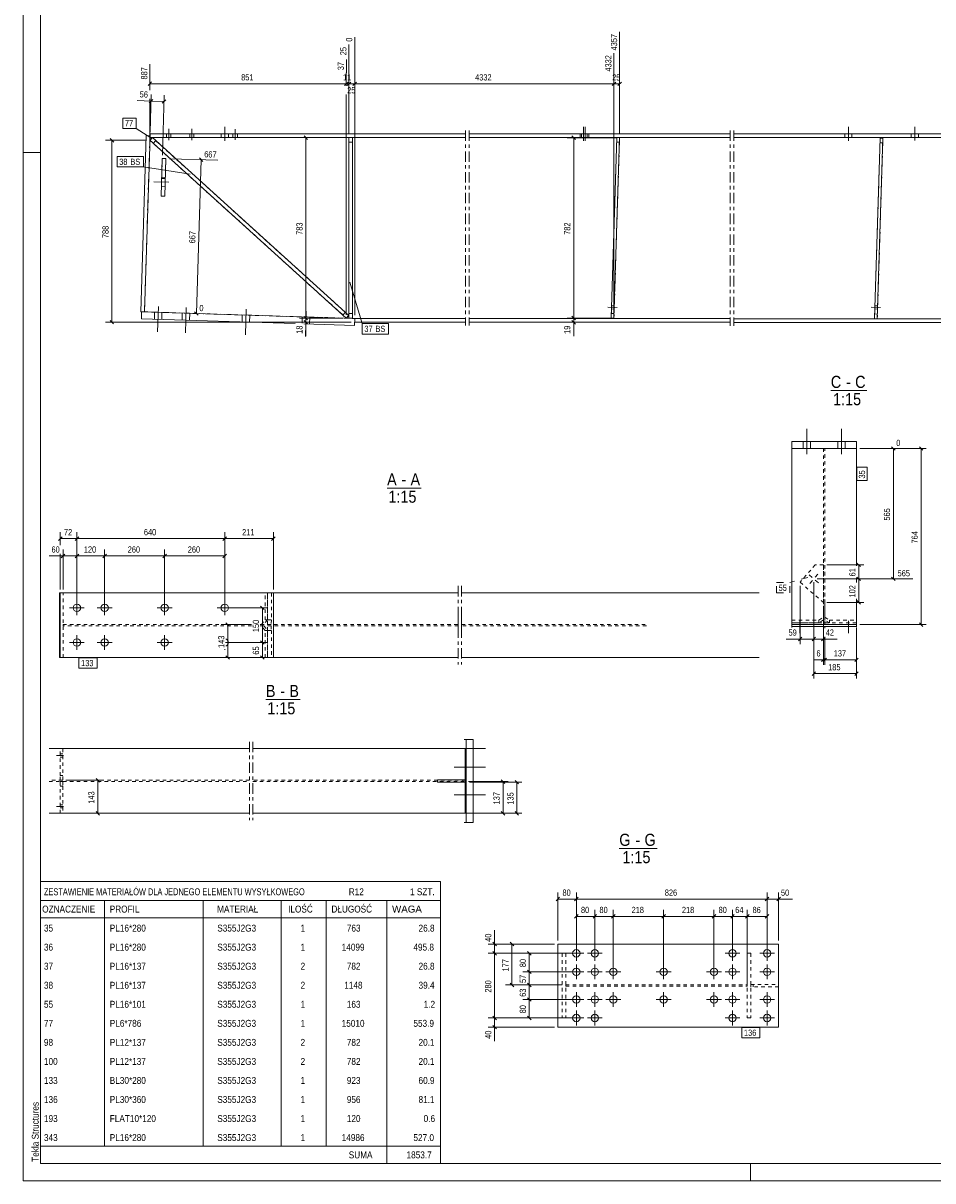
# Model space of a CAD drawing. Header units: millimetres. Extents: x 0 to 420, y 0 to 610.
# Tile 1 of 4: x 0 to 263, y 0 to 334. Entities that reach past the tile are written whole.
import ezdxf

# ---------------------------------------------------------------- set-up
doc = ezdxf.new("R2010")
doc.units = ezdxf.units.MM
for name, pattern in [('XKITLINE00', [0]), ('XKITLINE01', [4, 1, -1, 1, -1]), ('XKITLINE02', [4, 2, -2]), ('XKITLINE03', [6, 3, -1, 1, -1])]:
    doc.linetypes.add(name, pattern=pattern)
for name, color, linetype, lineweight in [('Arkusz rysunku', 3, 'Continuous', 0), ('Element', 2, 'Continuous', 0), ('Inny typ obiektu', 7, 'Continuous', 0), ('Wymiar', 4, 'Continuous', 0), ('Znak elementu', 2, 'Continuous', 0), ('Śruba', 3, 'Continuous', 0)]:
    doc.layers.add(name, color=color, linetype=linetype, lineweight=lineweight)
doc.styles.add('ARIAL', font='ARIAL.TTF')

msp = doc.modelspace()

# ---------------------------------------------------------------- linework, layer by layer
at = {"layer": 'Arkusz rysunku', "linetype": 'XKITLINE00', "lineweight": 0}
for p, q in [((0, 610), (0, 0)), ((5, 605), (5, 5)), ((5, 297), (0, 297)), ((0, 0), (0, 5)), ((5, 5), (415, 5)), ((210, 0), (210, 5)), ((0, 0), (420, 0))]:
    msp.add_line(p, q, dxfattribs=at)
at = {"layer": 'Element', "linetype": 'XKITLINE00', "lineweight": 0}
for p, q in [((33.95, 251.05), (35.55, 301.91)), ((35.02, 251.01), (36.62, 301.88)), ((36.62, 301.88), (35.55, 301.91)), ((37.3, 301.37), (36.58, 300.58)), ((36.62, 301.38), (36.6, 301.38)), ((36.62, 301.38), (36.62, 302.44)), ((36.62, 302.44), (127.72, 302.44)), ((36.62, 301.38), (127.72, 301.38)), ((94.01, 249.98), (37.3, 301.37)), ((37.3, 301.37), (37.3, 301.37)), ((94.05, 249.18), (94.05, 301.34)), ((95.12, 301.34), (94.05, 301.34)), ((95.12, 301.34), (95.12, 249.18)), ((128.72, 302.44), (204.16, 302.44)), ((128.72, 301.38), (204.16, 301.38)), ((169.76, 249.24), (171.41, 301.36)), ((172.2, 301.33), (170.56, 249.22)), ((172.2, 301.33), (171.41, 301.36)), ((205.16, 302.44), (290.51, 302.44)), ((205.16, 301.38), (290.51, 301.38)), ((245.79, 249.07), (247.44, 301.18)), ((248.24, 301.16), (246.59, 249.04)), ((248.24, 301.16), (247.44, 301.18)), ((93.3, 249.18), (36.58, 300.58)), ((39.81, 284.47), (40.15, 295.33)), ((40.15, 295.33), (41.21, 295.29)), ((41.21, 295.29), (40.87, 284.44)), ((39.97, 289.52), (41.03, 289.48)), ((40.87, 284.44), (39.81, 284.47)), ((33.95, 251.05), (35.02, 251.01)), ((34.15, 249.04), (34.21, 251.04)), ((34.21, 251.04), (95.72, 249.1)), ((78.49, 247.64), (34.15, 249.04)), ((95.65, 247.1), (81.01, 247.56)), ((93.3, 249.18), (94.01, 249.98)), ((95.12, 249.18), (94.05, 249.18)), ((95.72, 249.1), (95.65, 247.1)), ((95.72, 248.03), (95.72, 249.1)), ((95.72, 249.1), (127.72, 249.09)), ((127.72, 248.03), (95.72, 248.03)), ((128.72, 249.07), (204.16, 249.06)), ((204.16, 247.99), (128.72, 248)), ((170.56, 249.22), (169.76, 249.24)), ((205.16, 249.02), (290.51, 249.01)), ((290.51, 247.95), (205.16, 247.96)), ((246.59, 249.04), (245.79, 249.07)), ((221.92, 213.54), (221.92, 211.54)), ((240.58, 213.54), (221.92, 213.54)), ((221.92, 211.54), (240.58, 211.54)), ((221.92, 160.66), (221.92, 211.54)), ((240.58, 211.54), (240.58, 213.54)), ((240.58, 211.54), (240.58, 177.62)), ((240.58, 174.23), (240.58, 172.86)), ((10.72, 169.84), (10.45, 169.84)), ((10.45, 169.84), (10.45, 151.17)), ((10.72, 151.17), (10.72, 169.84)), ((10.72, 169.84), (72.25, 169.84)), ((125.59, 169.84), (72.25, 169.84)), ((72.25, 169.84), (72.25, 151.17)), ((72.29, 169.84), (72.29, 151.17)), ((212.51, 169.84), (126.59, 169.84)), ((240.58, 168.14), (240.58, 160.66)), ((221.92, 159.81), (221.92, 160.66)), ((240.58, 160.66), (221.92, 160.66)), ((240.58, 159.81), (240.58, 160.66)), ((221.92, 160.09), (240.58, 160.09)), ((10.72, 151.17), (10.45, 151.17)), ((72.25, 151.17), (10.72, 151.17)), ((125.59, 151.17), (72.25, 151.17)), ((212.51, 151.17), (126.59, 151.17)), ((129.9, 127.51), (127.28, 127.51)), ((127.9, 103.51), (127.9, 127.51)), ((129.9, 103.51), (129.9, 127.51)), ((65.32, 124.84), (7.5, 124.84)), ((127.65, 124.84), (66.32, 124.84)), ((127.65, 124.84), (127.65, 115.84)), ((119.65, 115.17), (119.65, 115.84)), ((127.9, 115.84), (119.65, 115.84)), ((127.9, 115.17), (119.65, 115.17)), ((127.65, 106.17), (127.65, 115.17)), ((127.9, 115.84), (127.9, 115.17)), ((65.32, 106.17), (7.5, 106.17)), ((127.65, 106.17), (66.32, 106.17)), ((129.9, 103.51), (127.28, 103.51)), ((154.38, 68.39), (154.38, 44.39)), ((154.38, 68.39), (218.11, 68.39)), ((218.11, 68.39), (218.11, 44.39)), ((218.11, 44.39), (154.38, 44.39))]:
    msp.add_line(p, q, dxfattribs=at)
at = {"layer": 'Element', "linetype": 'XKITLINE01', "lineweight": 0}
for p, q in [((36.6, 301.38), (35.02, 251.01)), ((36.58, 300.58), (37.3, 301.37)), ((36.58, 300.58), (37.3, 301.37)), ((37.3, 301.37), (36.58, 300.58)), ((36.6, 301.38), (127.72, 301.38)), ((94.01, 249.98), (37.3, 301.37)), ((94.05, 301.34), (94.05, 249.18)), ((94.05, 301.34), (95.12, 301.34)), ((95.12, 249.18), (95.12, 301.34)), ((128.72, 301.38), (204.16, 301.38)), ((171.41, 301.36), (169.76, 249.24)), ((170.56, 249.22), (172.2, 301.33)), ((171.41, 301.36), (172.2, 301.33)), ((205.16, 301.38), (290.51, 301.38)), ((247.44, 301.18), (245.79, 249.07)), ((246.59, 249.04), (248.24, 301.16)), ((247.44, 301.18), (248.24, 301.16)), ((36.58, 300.58), (93.3, 249.18)), ((37.57, 299.68), (38.28, 300.47)), ((37.57, 299.68), (38.28, 300.47)), ((94.05, 300.01), (95.12, 300.01)), ((94.05, 300.01), (95.12, 300.01)), ((171.36, 300.02), (172.16, 300)), ((171.36, 300.02), (172.16, 300)), ((247.39, 299.85), (248.19, 299.82)), ((247.39, 299.85), (248.19, 299.82)), ((40.15, 295.33), (39.97, 289.52)), ((41.03, 289.48), (41.21, 295.29)), ((35.02, 251.01), (95.72, 249.1)), ((92.31, 250.08), (93.02, 250.87)), ((92.31, 250.08), (93.02, 250.87)), ((93.3, 249.18), (94.01, 249.98)), ((94.05, 250.51), (95.12, 250.51)), ((94.05, 250.51), (95.12, 250.51)), ((94.05, 249.18), (95.12, 249.18)), ((95.72, 249.1), (127.72, 249.09)), ((128.72, 249.07), (204.16, 249.06)), ((169.76, 249.24), (170.56, 249.22)), ((169.8, 250.57), (170.6, 250.55)), ((169.8, 250.57), (170.6, 250.55)), ((205.16, 249.02), (290.51, 249.01)), ((245.79, 249.07), (246.59, 249.04)), ((245.83, 250.4), (246.63, 250.38)), ((245.83, 250.4), (246.63, 250.38)), ((221.92, 211.54), (240.58, 211.54)), ((231.45, 211.54), (231.05, 211.54)), ((231.05, 211.54), (231.05, 160.88)), ((231.45, 160.88), (231.45, 211.54)), ((228.68, 177.95), (224.32, 172.9)), ((231.04, 177.95), (228.68, 177.95)), ((231.04, 167.09), (231.04, 177.95)), ((224.32, 172.9), (231.04, 167.09)), ((11.52, 169.84), (10.72, 169.84)), ((11.52, 151.17), (11.52, 169.84)), ((70.52, 169.84), (63.91, 169.84)), ((69.83, 162.04), (69.83, 169.84)), ((70.42, 169.84), (70.56, 169.84)), ((70.52, 169.84), (70.52, 162.04)), ((71.65, 169.84), (70.56, 169.84)), ((70.58, 162.04), (70.58, 169.84)), ((71.65, 169.84), (71.65, 162.04)), ((72.25, 151.17), (72.25, 169.84)), ((221.92, 161.14), (221.92, 169.42)), ((231.05, 162.82), (231.05, 169.42)), ((231.05, 168.02), (231.05, 162.01)), ((231.46, 162.82), (231.46, 169.42)), ((231.46, 162.01), (231.46, 168.02)), ((240.58, 168.14), (240.58, 161.14)), ((11.52, 160.31), (11.52, 160.71)), ((11.52, 160.71), (65.94, 160.71)), ((65.94, 160.71), (63.91, 160.71)), ((65.94, 160.71), (65.56, 160.71)), ((68.81, 160.71), (68.46, 160.71)), ((69.51, 160.71), (68.46, 160.71)), ((68.46, 160.71), (125.59, 160.71)), ((68.81, 160.71), (69.83, 162.04)), ((69.51, 160.71), (68.81, 160.71)), ((70.52, 162.04), (69.51, 160.71)), ((69.83, 162.04), (70.52, 162.04)), ((71.61, 160.71), (70.42, 160.71)), ((70.54, 160.71), (70.58, 162.04)), ((70.58, 162.04), (71.65, 162.04)), ((71.65, 162.04), (71.61, 160.71)), ((72.25, 160.31), (72.25, 160.71)), ((126.59, 160.71), (179.92, 160.71)), ((221.92, 161.96), (229.71, 161.96)), ((221.92, 160.66), (221.92, 161.16)), ((240.58, 161.16), (221.92, 161.16)), ((229.71, 161.14), (221.92, 161.14)), ((229.71, 161.96), (231.05, 162.82)), ((231.05, 162.01), (229.71, 161.14)), ((229.71, 161.14), (229.71, 161.96)), ((231.05, 162.01), (231.05, 162.82)), ((231.05, 161.16), (231.45, 161.16)), ((231.46, 162.01), (231.46, 162.82)), ((231.46, 162.82), (232.79, 161.96)), ((232.79, 161.14), (231.46, 162.01)), ((232.79, 161.96), (240.58, 161.96)), ((232.79, 161.14), (232.79, 161.96)), ((240.58, 161.14), (232.79, 161.14)), ((240.58, 161.16), (240.58, 160.66)), ((65.94, 160.31), (11.52, 160.31)), ((65.94, 160.31), (63.91, 160.31)), ((65.94, 160.31), (65.56, 160.31)), ((68.81, 160.31), (68.46, 160.31)), ((69.51, 160.31), (68.46, 160.31)), ((125.59, 160.31), (68.46, 160.31)), ((69.83, 158.97), (68.81, 160.31)), ((68.81, 160.31), (69.51, 160.31)), ((69.51, 160.31), (70.52, 158.97)), ((69.83, 151.17), (69.83, 158.97)), ((69.83, 158.97), (70.52, 158.97)), ((71.61, 160.31), (70.42, 160.31)), ((70.52, 158.97), (70.52, 151.17)), ((70.58, 158.97), (70.54, 160.31)), ((70.58, 151.17), (70.58, 158.97)), ((70.58, 158.97), (71.65, 158.97)), ((71.61, 160.31), (71.65, 158.97)), ((71.65, 158.97), (71.65, 151.17)), ((179.92, 160.31), (126.59, 160.31)), ((11.52, 151.17), (10.72, 151.17)), ((70.52, 151.17), (63.91, 151.17)), ((71.65, 151.17), (70.42, 151.17)), ((72.29, 151.17), (72.25, 151.17)), ((10.69, 117.04), (10.69, 124.84)), ((10.69, 124.84), (10.69, 124.84)), ((10.69, 124.84), (11.49, 124.84)), ((11.49, 124.84), (11.49, 124.84)), ((11.49, 124.84), (11.49, 115.71)), ((127.62, 106.17), (127.62, 124.84)), ((65.32, 115.71), (7.5, 115.71)), ((7.5, 115.31), (65.32, 115.31)), ((10.69, 115.71), (10.69, 117.04)), ((10.69, 117.04), (11.49, 117.04)), ((11.49, 115.71), (10.69, 115.71)), ((10.69, 106.17), (10.69, 115.31)), ((10.69, 115.31), (10.69, 115.31)), ((11.49, 115.31), (10.69, 115.31)), ((10.69, 113.97), (11.49, 113.97)), ((11.49, 115.31), (11.49, 113.97)), ((11.49, 113.97), (11.49, 106.17)), ((127.62, 115.71), (66.32, 115.71)), ((66.32, 115.31), (127.62, 115.31)), ((126.98, 115.17), (126.98, 115.84)), ((127.62, 115.31), (127.62, 115.71)), ((127.65, 115.84), (127.65, 115.17)), ((127.67, 115.17), (127.67, 115.84)), ((127.9, 115.84), (127.9, 115.84)), ((127.9, 115.84), (127.9, 115.84)), ((127.9, 115.17), (127.9, 115.17)), ((127.9, 115.17), (127.9, 115.17)), ((11.49, 106.17), (10.69, 106.17)), ((154.38, 44.39), (154.38, 68.39)), ((218.11, 44.39), (218.11, 68.39)), ((156.65, 65.72), (155.59, 65.72)), ((155.59, 65.72), (155.59, 47.05)), ((156.65, 65.72), (156.65, 47.05)), ((210.12, 65.72), (209.05, 65.72)), ((209.05, 65.72), (209.05, 47.05)), ((210.11, 65.72), (210.11, 47.05)), ((156.65, 56.59), (156.65, 56.19)), ((156.65, 56.59), (209.05, 56.59)), ((156.65, 56.19), (209.05, 56.19)), ((209.05, 56.19), (209.05, 56.59)), ((210.12, 56.72), (210.11, 56.72)), ((210.11, 56.05), (210.11, 56.72)), ((210.11, 56.72), (218.11, 56.72)), ((218.11, 56.05), (210.11, 56.05)), ((210.78, 56.05), (210.78, 56.72)), ((218.11, 56.72), (218.11, 56.05)), ((155.59, 47.05), (156.65, 47.05)), ((209.05, 47.05), (210.12, 47.05))]:
    msp.add_line(p, q, dxfattribs=at)
at = {"layer": 'Element', "linetype": 'XKITLINE03', "lineweight": 0}
for p, q in [((127.72, 303.38), (127.72, 247.07)), ((128.72, 303.38), (128.72, 247.07)), ((204.16, 303.38), (204.16, 247.02)), ((205.16, 303.38), (205.16, 247.02)), ((125.58, 171.84), (125.58, 149.17)), ((126.59, 171.84), (126.59, 149.17)), ((125.58, 162.71), (125.58, 158.31)), ((126.59, 162.71), (126.59, 158.31)), ((65.32, 126.84), (65.32, 104.17)), ((66.32, 126.84), (66.32, 104.17))]:
    msp.add_line(p, q, dxfattribs=at)
at = {"layer": 'Inny typ obiektu', "linetype": 'XKITLINE00', "lineweight": 0}
for p, q in [((233.18, 228.29), (243.58, 228.29)), ((105.07, 200.13), (114.95, 200.13)), ((70.08, 139.01), (79.96, 139.01)), ((172.11, 96.01), (183.02, 96.01)), ((5, 86.5), (5, 81)), ((5, 86.5), (120.5, 86.5)), ((120.5, 86.5), (120.5, 81)), ((5, 81), (5, 76)), ((5, 81), (120.5, 81)), ((23.5, 81), (23.5, 76)), ((52, 76), (52, 81)), ((74.5, 81), (74.5, 76)), ((87.5, 81), (87.5, 76)), ((105, 81), (105, 76)), ((120.5, 81), (120.5, 76)), ((5, 76), (120.5, 76)), ((5, 76), (5, 70.5)), ((23.5, 76), (23.5, 70.5)), ((52, 70.5), (52, 76)), ((74.5, 76), (74.5, 70.5)), ((87.5, 76), (87.5, 70.5)), ((105, 76), (105, 70.5)), ((120.5, 76), (120.5, 70.5)), ((5, 70.5), (5, 65)), ((23.5, 70.5), (23.5, 65)), ((52, 65), (52, 70.5)), ((74.5, 70.5), (74.5, 65)), ((87.5, 70.5), (87.5, 65)), ((105, 70.5), (105, 65)), ((120.5, 70.5), (120.5, 65)), ((5, 65), (5, 59.5)), ((23.5, 65), (23.5, 59.5)), ((52, 59.5), (52, 65)), ((74.5, 65), (74.5, 59.5)), ((87.5, 65), (87.5, 59.5)), ((105, 65), (105, 59.5)), ((120.5, 65), (120.5, 59.5)), ((5, 59.5), (5, 54)), ((23.5, 59.5), (23.5, 54)), ((52, 54), (52, 59.5)), ((74.5, 59.5), (74.5, 54)), ((87.5, 59.5), (87.5, 54)), ((105, 59.5), (105, 54)), ((120.5, 59.5), (120.5, 54)), ((5, 54), (5, 48.5)), ((23.5, 54), (23.5, 48.5)), ((52, 48.5), (52, 54)), ((74.5, 54), (74.5, 48.5)), ((87.5, 54), (87.5, 48.5)), ((105, 54), (105, 48.5)), ((120.5, 54), (120.5, 48.5)), ((5, 48.5), (5, 43)), ((23.5, 48.5), (23.5, 43)), ((52, 43), (52, 48.5)), ((74.5, 48.5), (74.5, 43)), ((87.5, 48.5), (87.5, 43)), ((105, 48.5), (105, 43)), ((120.5, 48.5), (120.5, 43)), ((5, 43), (5, 37.5)), ((23.5, 43), (23.5, 37.5)), ((52, 37.5), (52, 43)), ((74.5, 43), (74.5, 37.5)), ((87.5, 43), (87.5, 37.5)), ((105, 43), (105, 37.5)), ((120.5, 43), (120.5, 37.5)), ((5, 37.5), (5, 32)), ((23.5, 37.5), (23.5, 32)), ((52, 32), (52, 37.5)), ((74.5, 37.5), (74.5, 32)), ((87.5, 37.5), (87.5, 32)), ((105, 37.5), (105, 32)), ((120.5, 37.5), (120.5, 32)), ((5, 32), (5, 26.5)), ((23.5, 32), (23.5, 26.5)), ((52, 26.5), (52, 32)), ((74.5, 32), (74.5, 26.5)), ((87.5, 32), (87.5, 26.5)), ((105, 32), (105, 26.5)), ((120.5, 32), (120.5, 26.5)), ((5, 26.5), (5, 21)), ((23.5, 26.5), (23.5, 21)), ((52, 21), (52, 26.5)), ((74.5, 26.5), (74.5, 21)), ((87.5, 26.5), (87.5, 21)), ((105, 26.5), (105, 21)), ((120.5, 26.5), (120.5, 21)), ((5, 21), (5, 15.5)), ((23.5, 21), (23.5, 15.5)), ((52, 15.5), (52, 21)), ((74.5, 21), (74.5, 15.5)), ((87.5, 21), (87.5, 15.5)), ((105, 21), (105, 15.5)), ((120.5, 21), (120.5, 15.5)), ((5, 15.5), (5, 10)), ((23.5, 15.5), (23.5, 10)), ((52, 10), (52, 15.5)), ((74.5, 15.5), (74.5, 10)), ((87.5, 15.5), (87.5, 10)), ((105, 15.5), (105, 10)), ((120.5, 15.5), (120.5, 10)), ((5, 10), (5, 5)), ((5, 10), (120.5, 10)), ((105, 10), (105, 5)), ((120.5, 10), (120.5, 5)), ((5, 5), (120.5, 5))]:
    msp.add_line(p, q, dxfattribs=at)
at = {"layer": 'Wymiar', "linetype": 'XKITLINE00', "lineweight": 0}
for p, q in [((172.2, 302.33), (172.21, 331.87)), ((94.05, 316.3), (94.05, 328.21)), ((94.05, 320.02), (94.05, 328.21)), ((95.72, 250.1), (95.73, 330.4)), ((95.73, 316.3), (95.73, 330.4)), ((170.56, 250.22), (170.57, 325.75)), ((170.57, 320.01), (170.57, 325.75)), ((36.58, 315.04), (36.58, 322.53)), ((93.3, 316.3), (93.31, 323.89)), ((93.31, 320.02), (93.31, 323.89)), ((37.09, 317.42), (36.07, 316.4)), ((36.58, 316.91), (93.3, 316.9)), ((93.81, 317.41), (92.8, 316.39)), ((93.81, 317.41), (92.8, 316.39)), ((93.3, 316.3), (93.3, 317.5)), ((93.3, 316.9), (94.05, 316.9)), ((94.56, 317.41), (93.54, 316.39)), ((94.56, 317.41), (93.54, 316.39)), ((94.05, 302.34), (94.05, 317.5)), ((94.05, 316.9), (95.73, 316.9)), ((96.23, 317.41), (95.22, 316.39)), ((96.23, 317.41), (95.22, 316.39)), ((95.73, 316.9), (170.57, 316.89)), ((171.08, 317.4), (170.06, 316.38)), ((171.08, 317.4), (170.06, 316.38)), ((170.56, 250.22), (170.57, 317.49)), ((170.57, 316.89), (172.21, 316.89)), ((172.72, 317.4), (171.7, 316.38)), ((36.94, 311.9), (32.92, 312.03)), ((36.94, 311.9), (32.92, 312.03)), ((37.46, 312.4), (36.41, 311.41)), ((36.58, 301.58), (36.58, 312.52)), ((36.65, 302.88), (37, 313.76)), ((36.94, 311.9), (40.67, 311.79)), ((41.19, 312.28), (40.14, 311.29)), ((40.18, 296.32), (40.73, 313.65)), ((93.3, 250.18), (93.3, 313.78)), ((93.3, 250.18), (93.3, 313.78)), ((94.05, 302.34), (94.05, 313.78)), ((95.72, 250.1), (95.72, 313.78)), ((25.11, 301.09), (26.13, 300.07)), ((93.05, 301.34), (79.76, 301.34)), ((81.11, 301.85), (82.13, 300.83)), ((81.61, 249.19), (81.62, 301.34)), ((171.2, 301.33), (157.09, 301.33)), ((158.44, 301.84), (159.46, 300.82)), ((158.95, 249.22), (158.95, 301.33)), ((35.58, 300.58), (23.76, 300.58)), ((25.61, 248.04), (25.62, 300.58)), ((42.21, 295.26), (56.23, 294.82)), ((50.01, 250.54), (51.41, 294.97)), ((50.92, 295.49), (51.9, 294.44)), ((36.01, 250.98), (52.16, 250.47)), ((49.51, 251.07), (50.5, 250.02)), ((94.72, 248.03), (23.75, 248.04)), ((25.1, 248.55), (26.12, 247.53)), ((92.3, 249.18), (79.75, 249.19)), ((92.3, 249.18), (79.75, 249.19)), ((94.72, 248.03), (79.75, 248.03)), ((81.1, 249.7), (82.12, 248.68)), ((81.1, 249.7), (82.12, 248.68)), ((81.1, 248.54), (82.12, 247.52)), ((81.61, 248.03), (81.61, 249.19)), ((81.61, 248.03), (81.61, 244.01)), ((81.61, 248.03), (81.61, 244.01)), ((169.56, 249.22), (157.09, 249.22)), ((169.56, 249.22), (157.09, 249.22)), ((169.56, 248), (157.09, 248)), ((158.44, 249.73), (159.46, 248.71)), ((158.44, 249.73), (159.46, 248.71)), ((158.44, 248.51), (159.46, 247.49)), ((158.95, 248), (158.95, 249.22)), ((158.95, 248), (158.95, 243.98)), ((158.95, 248), (158.95, 243.98)), ((241.58, 211.54), (260.69, 211.54)), ((241.58, 211.54), (253.41, 211.54)), ((250.74, 212.05), (251.76, 211.04)), ((251.25, 173.9), (251.25, 211.54)), ((258.74, 212.05), (259.76, 211.04)), ((259.25, 160.66), (259.25, 211.54)), ((10.72, 183.63), (10.72, 187.37)), ((15.52, 166.51), (15.52, 187.37)), ((15.52, 166.51), (15.52, 187.37)), ((58.19, 166.51), (58.19, 187.37)), ((58.19, 166.51), (58.19, 187.37)), ((72.25, 170.84), (72.25, 187.37)), ((11.23, 186.02), (10.21, 185)), ((10.72, 185.51), (15.52, 185.51)), ((16.03, 186.02), (15.01, 185)), ((16.03, 186.02), (15.01, 185)), ((15.52, 185.51), (58.19, 185.51)), ((58.7, 186.02), (57.68, 185)), ((58.7, 186.02), (57.68, 185)), ((58.19, 185.51), (72.25, 185.51)), ((72.76, 186.02), (71.74, 185)), ((10.72, 170.84), (10.72, 181.11)), ((12.03, 181.02), (11.01, 180)), ((11.52, 170.84), (11.52, 182.37)), ((16.03, 181.02), (15.01, 180)), ((16.03, 181.02), (15.01, 180)), ((15.52, 166.51), (15.52, 182.37)), ((15.52, 166.51), (15.52, 182.37)), ((24.03, 181.02), (23.01, 180)), ((24.03, 181.02), (23.01, 180)), ((23.52, 166.51), (23.52, 182.37)), ((23.52, 166.51), (23.52, 182.37)), ((41.36, 181.02), (40.34, 180)), ((41.36, 181.02), (40.34, 180)), ((40.85, 166.51), (40.85, 182.37)), ((40.85, 166.51), (40.85, 182.37)), ((58.7, 181.02), (57.68, 180)), ((58.19, 166.51), (58.19, 182.37)), ((11.52, 180.51), (7.5, 180.51)), ((11.52, 180.51), (7.5, 180.51)), ((11.52, 180.51), (15.52, 180.51)), ((15.52, 180.51), (23.52, 180.51)), ((23.52, 180.51), (40.85, 180.51)), ((40.85, 180.51), (58.19, 180.51)), ((232.04, 177.95), (242.69, 177.95)), ((240.74, 178.46), (241.76, 177.44)), ((241.25, 173.9), (241.25, 177.95)), ((229.26, 173.9), (256.88, 173.9)), ((229.26, 173.9), (242.69, 173.9)), ((229.26, 173.9), (242.69, 173.9)), ((240.74, 174.41), (241.76, 173.39)), ((240.74, 174.41), (241.76, 173.39)), ((241.25, 167.09), (241.25, 173.9)), ((250.74, 174.41), (251.76, 173.39)), ((224.32, 171.9), (224.32, 155.07)), ((228.26, 172.9), (228.26, 145.07)), ((228.26, 172.9), (228.26, 155.07)), ((228.26, 172.9), (228.26, 155.07)), ((240.74, 167.6), (241.76, 166.58)), ((59.19, 165.51), (70.5, 165.51)), ((68.56, 166.02), (69.57, 165)), ((69.06, 155.51), (69.06, 165.51)), ((231.04, 166.09), (231.04, 149.07)), ((231.04, 166.09), (231.04, 155.07)), ((232.04, 167.09), (242.69, 167.09)), ((65.94, 160.71), (57.2, 160.71)), ((58.56, 161.22), (59.57, 160.2)), ((59.06, 151.17), (59.06, 160.71)), ((69.54, 160.71), (68.46, 160.71)), ((241.58, 160.66), (260.69, 160.66)), ((258.74, 161.17), (259.76, 160.15)), ((231.45, 160.16), (231.45, 159.63)), ((231.45, 160.16), (231.45, 159.63)), ((240.58, 159.66), (240.58, 145.07)), ((240.58, 159.66), (240.58, 149.07)), ((59.19, 155.51), (70.5, 155.51)), ((59.19, 155.51), (70.5, 155.51)), ((68.56, 156.02), (69.57, 155)), ((68.56, 156.02), (69.57, 155)), ((69.06, 151.17), (69.06, 155.51)), ((224.32, 156.51), (220.3, 156.51)), ((224.32, 156.51), (220.3, 156.51)), ((224.83, 157.02), (223.81, 156)), ((224.32, 156.51), (228.26, 156.51)), ((228.77, 157.02), (227.76, 156)), ((228.77, 157.02), (227.76, 156)), ((228.26, 156.51), (231.04, 156.51)), ((231.55, 157.02), (230.53, 156)), ((231.04, 156.51), (235.06, 156.51)), ((231.04, 156.51), (235.06, 156.51)), ((231.45, 157.11), (231.45, 149.07)), ((231.45, 157.11), (231.45, 149.07)), ((12.52, 151.17), (70.5, 151.17)), ((69.58, 151.17), (57.2, 151.17)), ((58.56, 151.68), (59.57, 150.66)), ((68.56, 151.68), (69.57, 150.66)), ((231.04, 150.51), (228.35, 150.51)), ((231.04, 150.51), (228.35, 150.51)), ((231.55, 151.02), (230.53, 150)), ((231.96, 151.02), (230.94, 150)), ((231.96, 151.02), (230.94, 150)), ((231.04, 150.51), (231.45, 150.51)), ((231.45, 150.51), (240.58, 150.51)), ((241.09, 151.02), (240.08, 150)), ((228.77, 147.02), (227.76, 146)), ((228.26, 146.51), (240.58, 146.51)), ((241.09, 147.02), (240.08, 146)), ((12.49, 115.71), (22.98, 115.71)), ((21.03, 116.22), (22.05, 115.2)), ((21.54, 106.17), (21.54, 115.71)), ((128.62, 115.31), (139.98, 115.31)), ((128.9, 115.17), (143.98, 115.17)), ((138.03, 115.82), (139.05, 114.8)), ((138.54, 106.17), (138.54, 115.31)), ((142.03, 115.68), (143.05, 114.66)), ((142.54, 106.17), (142.54, 115.17)), ((12.49, 106.17), (22.98, 106.17)), ((21.03, 106.68), (22.05, 105.66)), ((128.65, 106.17), (143.98, 106.17)), ((128.65, 106.17), (139.98, 106.17)), ((138.03, 106.68), (139.05, 105.66)), ((142.03, 106.68), (143.05, 105.66)), ((154.89, 81.9), (153.87, 80.88)), ((154.38, 69.39), (154.38, 83.25)), ((154.38, 81.39), (159.71, 81.39)), ((160.22, 81.9), (159.21, 80.88)), ((160.22, 81.9), (159.21, 80.88)), ((159.71, 66.72), (159.71, 83.25)), ((159.71, 66.72), (159.71, 83.25)), ((159.71, 81.39), (214.78, 81.39)), ((215.29, 81.9), (214.27, 80.88)), ((215.29, 81.9), (214.27, 80.88)), ((214.78, 66.72), (214.78, 83.25)), ((214.78, 66.72), (214.78, 83.25)), ((214.78, 81.39), (218.11, 81.39)), ((218.62, 81.9), (217.61, 80.88)), ((218.11, 69.39), (218.11, 83.25)), ((218.11, 81.39), (222.13, 81.39)), ((218.11, 81.39), (222.13, 81.39)), ((159.71, 66.72), (159.71, 78.25)), ((165.05, 66.72), (165.05, 78.25)), ((165.05, 66.72), (165.05, 78.25)), ((170.38, 61.39), (170.38, 78.25)), ((170.38, 61.39), (170.38, 78.25)), ((184.91, 61.39), (184.91, 78.25)), ((184.91, 61.39), (184.91, 78.25)), ((199.45, 61.39), (199.45, 78.25)), ((199.45, 61.39), (199.45, 78.25)), ((204.78, 66.72), (204.78, 78.25)), ((204.78, 66.72), (204.78, 78.25)), ((209.05, 57.59), (209.05, 78.25)), ((209.05, 57.59), (209.05, 78.25)), ((214.78, 66.72), (214.78, 78.25)), ((160.22, 76.9), (159.21, 75.88)), ((159.71, 76.39), (165.05, 76.39)), ((165.56, 76.9), (164.54, 75.88)), ((165.56, 76.9), (164.54, 75.88)), ((165.05, 76.39), (170.38, 76.39)), ((170.89, 76.9), (169.87, 75.88)), ((170.89, 76.9), (169.87, 75.88)), ((170.38, 76.39), (184.91, 76.39)), ((185.42, 76.9), (184.41, 75.88)), ((185.42, 76.9), (184.41, 75.88)), ((184.91, 76.39), (199.45, 76.39)), ((199.96, 76.9), (198.94, 75.88)), ((199.96, 76.9), (198.94, 75.88)), ((199.45, 76.39), (204.78, 76.39)), ((205.29, 76.9), (204.27, 75.88)), ((205.29, 76.9), (204.27, 75.88)), ((204.78, 76.39), (209.05, 76.39)), ((209.56, 76.9), (208.54, 75.88)), ((209.56, 76.9), (208.54, 75.88)), ((209.05, 76.39), (214.78, 76.39)), ((215.29, 76.9), (214.27, 75.88)), ((136.12, 68.39), (136.12, 72.41)), ((136.12, 68.39), (136.12, 72.41)), ((153.38, 68.39), (134.26, 68.39)), ((135.61, 68.9), (136.63, 67.88)), ((136.12, 65.72), (136.12, 68.39)), ((153.38, 68.39), (139.26, 68.39)), ((140.61, 68.9), (141.63, 67.88)), ((141.12, 56.59), (141.12, 68.39)), ((158.71, 65.72), (134.26, 65.72)), ((158.71, 65.72), (134.26, 65.72)), ((135.61, 66.23), (136.63, 65.21)), ((135.61, 66.23), (136.63, 65.21)), ((136.12, 47.05), (136.12, 65.72)), ((158.71, 65.72), (144.26, 65.72)), ((145.61, 66.23), (146.63, 65.21)), ((146.12, 60.39), (146.12, 65.72)), ((158.71, 60.39), (144.26, 60.39)), ((158.71, 60.39), (144.26, 60.39)), ((145.61, 60.9), (146.63, 59.88)), ((145.61, 60.9), (146.63, 59.88)), ((146.12, 56.59), (146.12, 60.39)), ((140.61, 57.1), (141.63, 56.08)), ((145.61, 57.1), (146.63, 56.08)), ((145.61, 57.1), (146.63, 56.08)), ((155.65, 56.59), (139.26, 56.59)), ((155.65, 56.59), (144.26, 56.59)), ((155.65, 56.59), (144.26, 56.59)), ((146.12, 52.39), (146.12, 56.59)), ((158.71, 52.39), (144.26, 52.39)), ((158.71, 52.39), (144.26, 52.39)), ((145.61, 52.9), (146.63, 51.88)), ((145.61, 52.9), (146.63, 51.88)), ((146.12, 47.05), (146.12, 52.39)), ((158.71, 47.05), (134.26, 47.05)), ((158.71, 47.05), (134.26, 47.05)), ((135.61, 47.56), (136.63, 46.54)), ((135.61, 47.56), (136.63, 46.54)), ((136.12, 44.39), (136.12, 47.05)), ((158.71, 47.05), (144.26, 47.05)), ((145.61, 47.56), (146.63, 46.54)), ((153.38, 44.39), (134.26, 44.39)), ((135.61, 44.9), (136.63, 43.88)), ((136.12, 44.39), (136.12, 40.37)), ((136.12, 44.39), (136.12, 40.37))]:
    msp.add_line(p, q, dxfattribs=at)
at = {"layer": 'Znak elementu', "linetype": 'XKITLINE00', "lineweight": 0}
for p, q in [((28.77, 306.99), (32.64, 306.99)), ((28.77, 303.99), (28.77, 306.99)), ((32.64, 303.99), (32.64, 306.99)), ((28.77, 303.99), (32.64, 303.99)), ((36.89, 301.25), (32.64, 303.99)), ((27.13, 295.87), (34.74, 295.87)), ((27.13, 292.87), (27.13, 295.87)), ((34.74, 292.87), (34.74, 295.87)), ((27.13, 292.87), (34.74, 292.87)), ((48.26, 290.75), (34.74, 292.87)), ((94.28, 259.63), (97.91, 247.61)), ((97.91, 247.61), (105.52, 247.61)), ((97.91, 244.61), (97.91, 247.61)), ((105.52, 244.61), (105.52, 247.61)), ((97.91, 244.61), (105.52, 244.61)), ((240.68, 202.27), (240.68, 206.14)), ((243.68, 206.14), (240.68, 206.14)), ((243.68, 202.27), (243.68, 206.14)), ((243.68, 202.27), (240.68, 202.27)), ((16.12, 151.07), (21.32, 151.07)), ((16.12, 148.07), (16.12, 151.07)), ((21.32, 148.07), (21.32, 151.07)), ((16.12, 148.07), (21.32, 148.07)), ((207.51, 44.29), (212.71, 44.29)), ((207.51, 41.29), (207.51, 44.29)), ((212.71, 41.29), (212.71, 44.29)), ((207.51, 41.29), (212.71, 41.29))]:
    msp.add_line(p, q, dxfattribs=at)
at = {"layer": 'Znak elementu', "linetype": 'XKITLINE02', "lineweight": 0}
for p, q in [((226.58, 174.31), (221.38, 172.81)), ((217.51, 172.81), (221.38, 172.81)), ((217.51, 169.81), (217.51, 172.81)), ((221.38, 169.81), (221.38, 172.81)), ((217.51, 169.81), (221.38, 169.81))]:
    msp.add_line(p, q, dxfattribs=at)
at = {"layer": 'Śruba', "linetype": 'XKITLINE00', "lineweight": 0}
for p, q in [((58.21, 304.44), (58.21, 300.44)), ((161.81, 304.44), (161.81, 300.44)), ((162.24, 304.44), (162.24, 300.44)), ((238.25, 304.44), (238.25, 300.44)), ((257.42, 304.47), (257.42, 300.47)), ((41.43, 301.38), (41.43, 302.44)), ((41.43, 301.38), (41.43, 302.44)), ((42.03, 300.58), (42.03, 303.91)), ((42.03, 300.58), (42.03, 303.91)), ((42.63, 301.38), (42.63, 302.44)), ((42.63, 301.38), (42.63, 302.44)), ((48.09, 301.38), (48.09, 302.44)), ((48.09, 301.38), (48.09, 302.44)), ((48.69, 300.58), (48.69, 303.91)), ((48.69, 300.58), (48.69, 303.91)), ((49.29, 301.37), (49.29, 302.44)), ((49.29, 301.38), (49.29, 302.44)), ((57.17, 302.44), (57.17, 301.38)), ((59.24, 302.44), (59.24, 301.38)), ((60.58, 302.44), (60.58, 301.38)), ((61.24, 303.74), (61.24, 300.74)), ((61.89, 302.44), (61.89, 301.38)), ((160.77, 302.44), (160.77, 301.38)), ((161.2, 302.44), (161.2, 301.38)), ((162.84, 302.44), (162.84, 301.38)), ((163.27, 302.44), (163.27, 301.38)), ((237.22, 302.44), (237.22, 301.38)), ((239.29, 302.44), (239.29, 301.38)), ((256.39, 302.44), (256.39, 301.38)), ((258.46, 302.44), (258.46, 301.38)), ((37.77, 288.59), (42.1, 288.45)), ((39.97, 289.74), (41.04, 289.71)), ((39.9, 287.3), (40.96, 287.26)), ((37.95, 250.92), (37.88, 248.92)), ((37.95, 250.92), (37.88, 248.92)), ((39.07, 252.55), (38.83, 245.22)), ((39.07, 252.55), (38.83, 245.22)), ((40.08, 250.85), (40.02, 248.85)), ((40.08, 250.85), (40.02, 248.85)), ((47.06, 252.3), (46.83, 244.97)), ((47.06, 252.3), (46.83, 244.97)), ((64.39, 251.75), (64.15, 244.42)), ((64.39, 251.75), (64.15, 244.42)), ((81.71, 251.21), (81.48, 243.88)), ((81.71, 251.21), (81.48, 243.88)), ((168.81, 252.35), (171.47, 252.26)), ((169.84, 251.85), (170.64, 251.82)), ((169.87, 252.78), (170.67, 252.76)), ((244.84, 252.35), (247.51, 252.27)), ((245.88, 251.85), (246.68, 251.82)), ((245.91, 252.78), (246.71, 252.76)), ((45.94, 250.67), (45.88, 248.67)), ((45.94, 250.67), (45.88, 248.67)), ((48.08, 250.6), (48.01, 248.6)), ((48.08, 250.6), (48.01, 248.6)), ((63.27, 250.12), (63.2, 248.12)), ((63.27, 250.12), (63.2, 248.12)), ((65.4, 250.05), (65.34, 248.06)), ((65.4, 250.05), (65.34, 248.06)), ((80.59, 249.58), (80.53, 247.72)), ((80.59, 249.58), (80.53, 247.72)), ((82.72, 249.51), (82.66, 247.51)), ((82.72, 249.51), (82.66, 247.51)), ((226.25, 209.88), (226.25, 217.21)), ((226.25, 209.88), (226.25, 217.21)), ((226.25, 209.88), (226.25, 217.21)), ((226.25, 209.88), (226.25, 217.21)), ((236.25, 209.88), (236.25, 217.21)), ((236.25, 209.88), (236.25, 217.21)), ((236.25, 209.88), (236.25, 217.21)), ((236.25, 209.88), (236.25, 217.21)), ((225.18, 211.54), (225.18, 213.54)), ((225.18, 211.54), (225.18, 213.54)), ((225.18, 211.54), (225.18, 213.54)), ((225.18, 211.54), (225.18, 213.54)), ((227.32, 211.54), (227.32, 213.54)), ((227.32, 211.54), (227.32, 213.54)), ((227.32, 211.54), (227.32, 213.54)), ((227.32, 211.54), (227.32, 213.54)), ((235.18, 211.54), (235.18, 213.54)), ((235.18, 211.54), (235.18, 213.54)), ((235.18, 211.54), (235.18, 213.54)), ((235.18, 211.54), (235.18, 213.54)), ((237.32, 211.54), (237.32, 213.54)), ((237.32, 211.54), (237.32, 213.54)), ((237.32, 211.54), (237.32, 213.54)), ((237.32, 211.54), (237.32, 213.54)), ((226.95, 175.03), (227.83, 174.28)), ((229.4, 175.21), (228.64, 174.34)), ((227.13, 172.59), (227.89, 173.46)), ((229.58, 172.77), (228.7, 173.52)), ((15.52, 163.37), (15.52, 167.64)), ((23.52, 163.37), (23.52, 167.64)), ((40.85, 163.37), (40.85, 167.64)), ((58.19, 163.37), (58.19, 167.64)), ((17.65, 165.51), (13.39, 165.51)), ((25.65, 165.51), (21.39, 165.51)), ((42.99, 165.51), (38.72, 165.51)), ((60.32, 165.51), (56.05, 165.51)), ((224.25, 161.78), (224.25, 158.45)), ((224.25, 161.58), (224.25, 158.24)), ((238.25, 161.79), (238.25, 158.45)), ((238.25, 161.58), (238.25, 158.24)), ((15.52, 153.37), (15.52, 157.64)), ((23.52, 153.37), (23.52, 157.64)), ((40.85, 153.37), (40.85, 157.64)), ((17.65, 155.51), (13.39, 155.51)), ((25.65, 155.51), (21.39, 155.51)), ((42.99, 155.51), (38.72, 155.51)), ((60.32, 155.51), (58.46, 155.51)), ((58.19, 153.37), (58.19, 153.58)), ((131.74, 124.84), (124.41, 124.84)), ((131.9, 124.84), (124.57, 124.84)), ((133.15, 124.84), (125.82, 124.84)), ((133.46, 124.84), (126.13, 124.84)), ((131.74, 119.51), (124.41, 119.51)), ((131.9, 119.51), (124.57, 119.51)), ((132.07, 119.51), (124.74, 119.51)), ((132.52, 119.51), (125.2, 119.51)), ((132.98, 119.51), (125.65, 119.51)), ((133.15, 119.51), (125.82, 119.51)), ((133.46, 119.51), (126.13, 119.51)), ((131.74, 111.51), (124.41, 111.51)), ((131.9, 111.51), (124.57, 111.51)), ((132.07, 111.51), (124.74, 111.51)), ((132.52, 111.51), (125.2, 111.51)), ((132.98, 111.51), (125.65, 111.51)), ((133.15, 111.51), (125.82, 111.51)), ((133.46, 111.51), (126.13, 111.51)), ((131.74, 106.17), (124.41, 106.17)), ((131.9, 106.17), (124.57, 106.17)), ((133.15, 106.17), (125.82, 106.17)), ((133.46, 106.17), (126.13, 106.17)), ((159.71, 63.59), (159.71, 67.85)), ((165.05, 63.59), (165.05, 67.85)), ((204.78, 63.59), (204.78, 67.85)), ((214.78, 63.59), (214.78, 67.85)), ((157.58, 65.72), (161.85, 65.72)), ((162.91, 65.72), (167.18, 65.72)), ((202.65, 65.72), (206.91, 65.72)), ((212.65, 65.72), (216.91, 65.72)), ((157.58, 60.39), (161.85, 60.39)), ((159.71, 58.25), (159.71, 62.52)), ((162.91, 60.39), (167.18, 60.39)), ((165.05, 58.25), (165.05, 62.52)), ((168.25, 60.39), (172.51, 60.39)), ((170.38, 58.25), (170.38, 62.52)), ((182.78, 60.39), (187.05, 60.39)), ((184.91, 58.25), (184.91, 62.52)), ((197.31, 60.39), (201.58, 60.39)), ((199.45, 58.25), (199.45, 62.52)), ((202.65, 60.39), (206.91, 60.39)), ((204.78, 58.25), (204.78, 62.52)), ((212.65, 60.39), (216.91, 60.39)), ((214.78, 58.25), (214.78, 62.52)), ((159.71, 50.25), (159.71, 54.52)), ((165.05, 50.25), (165.05, 54.52)), ((170.38, 50.25), (170.38, 54.52)), ((184.91, 50.25), (184.91, 54.52)), ((199.45, 50.25), (199.45, 54.52)), ((204.78, 50.25), (204.78, 54.52)), ((214.78, 50.25), (214.78, 54.52)), ((157.58, 52.39), (161.85, 52.39)), ((162.91, 52.39), (167.18, 52.39)), ((168.25, 52.39), (172.51, 52.39)), ((182.78, 52.39), (187.05, 52.39)), ((197.31, 52.39), (201.58, 52.39)), ((202.65, 52.39), (206.91, 52.39)), ((212.65, 52.39), (216.91, 52.39)), ((157.58, 47.05), (161.85, 47.05)), ((159.71, 44.92), (159.71, 49.19)), ((162.91, 47.05), (167.18, 47.05)), ((165.05, 44.92), (165.05, 49.19)), ((202.65, 47.05), (206.91, 47.05)), ((204.78, 44.92), (204.78, 49.19)), ((212.65, 47.05), (216.91, 47.05)), ((214.78, 44.92), (214.78, 49.19))]:
    msp.add_line(p, q, dxfattribs=at)
at = {"layer": 'Śruba', "linetype": 'XKITLINE02', "lineweight": 0}
for p, q in [((168.81, 252.35), (171.47, 252.26)), ((169.84, 251.85), (170.64, 251.82)), ((169.87, 252.78), (170.67, 252.76)), ((244.84, 252.35), (247.51, 252.27)), ((245.88, 251.85), (246.68, 251.82)), ((245.91, 252.78), (246.71, 252.76)), ((9.63, 122.84), (12.3, 122.84)), ((10.69, 123.31), (11.49, 123.31)), ((10.69, 122.37), (11.49, 122.37)), ((9.63, 108.17), (12.3, 108.17)), ((10.69, 108.64), (11.49, 108.64)), ((10.69, 107.71), (11.49, 107.71))]:
    msp.add_line(p, q, dxfattribs=at)
at = {"layer": 'Śruba', "linetype": 'XKITLINE00', "lineweight": 0}
for centre in [(15.52, 165.51), (23.52, 165.51), (40.85, 165.51), (58.19, 165.51), (15.52, 155.51), (23.52, 155.51), (40.85, 155.51), (159.71, 65.72), (165.05, 65.72), (204.78, 65.72), (214.78, 65.72), (159.71, 60.39), (165.05, 60.39), (170.38, 60.39), (184.91, 60.39), (199.45, 60.39), (204.78, 60.39), (214.78, 60.39), (159.71, 52.39), (165.05, 52.39), (170.38, 52.39), (184.91, 52.39), (199.45, 52.39), (204.78, 52.39), (214.78, 52.39), (159.71, 47.05), (165.05, 47.05), (204.78, 47.05), (214.78, 47.05)]:
    msp.add_circle(centre, 1.07, dxfattribs=at)
msp.add_arc((58.19, 155.51), 1.07, 285.4687, 74.5312, dxfattribs=at)

# ---------------------------------------------------------------- texts
at = {"layer": 'Arkusz rysunku', "style": 'ARIAL', "width": 0.85}
msp.add_text('Tekla Structures', height=2, rotation=90, dxfattribs=at).set_placement((4.5, 5.5))
at = {"layer": 'Inny typ obiektu', "style": 'ARIAL'}
for s, height, width, p in [('C', 3.5, 0.85, (233.18, 229.04)), ('C', 3.5, 0.85, (240.21, 229.04)), ('1:15', 3.5, 0.85, (233.84, 224.04)), ('-', 3.5, 0.85, (237.6, 229.04)), ('A', 3.5, 0.85, (105.07, 200.88)), ('A', 3.5, 0.85, (111.83, 200.88)), ('-', 3.5, 0.85, (109.23, 200.88)), ('1:15', 3.5, 0.85, (105.46, 195.88)), ('B', 3.5, 0.85, (70.08, 139.76)), ('-', 3.5, 0.85, (74.24, 139.76)), ('B', 3.5, 0.85, (76.85, 139.76)), ('1:15', 3.5, 0.85, (70.48, 134.76)), ('G', 3.5, 0.85, (172.11, 96.76)), ('-', 3.5, 0.85, (176.79, 96.76)), ('G', 3.5, 0.85, (179.39, 96.76)), ('1:15', 3.5, 0.85, (173.02, 91.76)), ('ZESTAWIENIE MATERIAŁÓW DLA JEDNEGO ELEMENTU WYSYŁKOWEGO', 2, 0.765, (6, 82.5)), ('R12', 2, 0.85, (94, 82.5)), ('1', 2, 0.85, (111.69, 82.5)), (' SZT.', 2, 0.85, (113, 82.5)), ('OZNACZENIE', 2, 0.85, (5.5, 77.5)), ('PROFIL', 2, 0.85, (25, 77.5)), ('MATERIAŁ', 2, 0.85, (56, 77.5)), ('ILOŚĆ', 2, 0.85, (76.5, 77.5)), ('DŁUGOŚĆ', 2, 0.85, (89, 77.5)), ('WAGA', 2, 1.008832, (106.5, 77.5)), ('35', 2, 0.85, (6, 72)), ('PL16*280', 2, 0.85, (25, 72)), ('S355J2G3', 2, 0.85, (56.04, 72)), ('1', 2, 0.85, (80.09, 72)), ('763', 2, 0.85, (93.44, 72)), ('26.8', 2, 0.85, (114.15, 72)), ('36', 2, 0.85, (6, 66.5)), ('PL16*280', 2, 0.85, (25, 66.5)), ('S355J2G3', 2, 0.85, (56.04, 66.5)), ('1', 2, 0.85, (80.09, 66.5)), ('14099', 2, 0.85, (91.96, 66.5)), ('495.8', 2, 0.85, (112.67, 66.5)), ('37', 2, 0.85, (6, 61)), ('PL16*137', 2, 0.85, (25, 61)), ('S355J2G3', 2, 0.85, (56.04, 61)), ('2', 2, 0.85, (80.09, 61)), ('782', 2, 0.85, (93.44, 61)), ('26.8', 2, 0.85, (114.15, 61)), ('38', 2, 0.85, (6, 55.5)), ('PL16*137', 2, 0.85, (25, 55.5)), ('S355J2G3', 2, 0.85, (56.04, 55.5)), ('2', 2, 0.85, (80.09, 55.5)), ('1148', 2, 0.85, (92.7, 55.5)), ('39.4', 2, 0.85, (114.15, 55.5)), ('55', 2, 0.85, (6, 50)), ('PL16*101', 2, 0.85, (25, 50)), ('S355J2G3', 2, 0.85, (56.04, 50)), ('1', 2, 0.85, (80.09, 50)), ('163', 2, 0.85, (93.44, 50)), ('1.2', 2, 0.85, (115.63, 50)), ('77', 2, 0.85, (6, 44.5)), ('PL6*786', 2, 0.85, (25, 44.5)), ('S355J2G3', 2, 0.85, (56.04, 44.5)), ('1', 2, 0.85, (80.09, 44.5)), ('15010', 2, 0.85, (91.96, 44.5)), ('553.9', 2, 0.85, (112.67, 44.5)), ('98', 2, 0.85, (6, 39)), ('PL12*137', 2, 0.85, (25, 39)), ('S355J2G3', 2, 0.85, (56.04, 39)), ('2', 2, 0.85, (80.09, 39)), ('782', 2, 0.85, (93.44, 39)), ('20.1', 2, 0.85, (114.15, 39)), ('100', 2, 0.85, (6, 33.5)), ('PL12*137', 2, 0.85, (25, 33.5)), ('S355J2G3', 2, 0.85, (56.04, 33.5)), ('2', 2, 0.85, (80.09, 33.5)), ('782', 2, 0.85, (93.44, 33.5)), ('20.1', 2, 0.85, (114.15, 33.5)), ('BL30*280', 2, 0.85, (25, 28)), ('133', 2, 0.85, (6, 28)), ('S355J2G3', 2, 0.85, (56.04, 28)), ('1', 2, 0.85, (80.09, 28)), ('923', 2, 0.85, (93.44, 28)), ('60.9', 2, 0.85, (114.15, 28)), ('136', 2, 0.85, (6, 22.5)), ('PL30*360', 2, 0.85, (25, 22.5)), ('S355J2G3', 2, 0.85, (56.04, 22.5)), ('1', 2, 0.85, (80.09, 22.5)), ('956', 2, 0.85, (93.44, 22.5)), ('81.1', 2, 0.85, (114.15, 22.5)), ('193', 2, 0.85, (6, 17)), ('FLAT10*120', 2, 0.85, (25, 17)), ('S355J2G3', 2, 0.85, (56.04, 17)), ('1', 2, 0.85, (80.09, 17)), ('120', 2, 0.85, (93.44, 17)), ('0.6', 2, 0.85, (115.63, 17)), ('343', 2, 0.85, (6, 11.5)), ('PL16*280', 2, 0.85, (25, 11.5)), ('S355J2G3', 2, 0.85, (56.04, 11.5)), ('1', 2, 0.85, (80.09, 11.5)), ('14986', 2, 0.85, (91.96, 11.5)), ('527.0', 2, 0.85, (112.67, 11.5)), ('SUMA', 2, 0.85, (94, 6.5)), ('1853.7', 2, 0.85, (110.68, 6.5))]:
    msp.add_text(s, height=height, dxfattribs=dict(at, width=width)).set_placement(p)
at = {"layer": 'Wymiar', "style": 'ARIAL', "width": 0.85}
for s, rotation, p in [('4357', 89.9945, (171.49, 326.53)), ('0', 89.9945, (95.01, 329.06)), ('25', 89.9945, (93.33, 325.14)), ('4332', 89.9945, (169.85, 320.41)), ('887', 89.9945, (35.86, 318.13)), ('37', 89.9945, (92.59, 320.82)), ('851', -0.0057, (62.94, 317.87)), ('11', -0.0057, (92.34, 317.86)), ('4332', -0.0057, (130.48, 317.86)), ('25', -0.0057, (170.05, 317.85)), ('56', -1.8048, (33.62, 312.97)), ('25', -0.0057, (93.55, 314.14)), ('667', -1.8048, (52.25, 295.66)), ('788', 89.9945, (24.66, 272.31)), ('667', 88.1897, (49.68, 270.78)), ('783', 89.9945, (80.66, 273.26)), ('782', 89.9945, (157.99, 273.27)), ('0', -1.8048, (50.85, 251.23)), ('18', 89.9945, (80.65, 244.69)), ('19', 89.9945, (157.99, 244.65)), ('565', 90.0002, (250.29, 190.72)), ('764', 90.0002, (258.29, 184.1)), ('61', 90.0002, (240.29, 174.59)), ('102', 90.0002, (240.29, 168.5)), ('150', 90.0002, (68.1, 158.5)), ('143', 90.0002, (58.1, 153.94)), ('65', 90.0002, (68.1, 152)), ('143', 90.0002, (20.58, 108.94)), ('137', 90.0002, (137.58, 108.74)), ('135', 90.0002, (141.58, 108.67)), ('40', 90.0002, (135.16, 69.06)), ('177', 90.0002, (140.16, 60.48)), ('80', 90.0002, (145.16, 61.72)), ('280', 90.0002, (135.16, 54.38)), ('57', 90.0002, (145.16, 57.15)), ('63', 90.0002, (145.16, 53.15)), ('80', 90.0002, (145.16, 48.38)), ('40', 90.0002, (135.16, 41.04))]:
    msp.add_text(s, height=1.8, rotation=rotation, dxfattribs=at).set_placement(p)
for s, p in [('0', (252.07, 212.26)), ('72', (11.78, 186.47)), ('640', (34.85, 186.47)), ('211', (63.22, 186.47)), ('60', (8.17, 181.47)), ('120', (17.52, 181.47)), ('260', (30.18, 181.47)), ('260', (47.52, 181.47)), ('565', (252.47, 174.62)), ('59', (220.97, 157.47)), ('42', (231.71, 157.47)), ('6', (229.03, 151.47)), ('137', (234.02, 151.47)), ('185', (232.42, 147.47)), ('80', (155.71, 82.35)), ('826', (185.25, 82.35)), ('50', (218.79, 82.35)), ('80', (161.05, 77.35)), ('80', (166.38, 77.35)), ('218', (175.65, 77.35)), ('218', (190.18, 77.35)), ('80', (200.78, 77.35)), ('64', (205.58, 77.35)), ('86', (210.58, 77.35))]:
    msp.add_text(s, height=1.8, dxfattribs=at).set_placement(p)
at = {"layer": 'Znak elementu', "style": 'ARIAL', "width": 0.85}
for s, p in [('77', (29.37, 304.59)), ('38', (27.73, 293.47)), ('BS', (30.94, 293.47)), ('37', (98.51, 245.21)), ('BS', (101.72, 245.21)), ('55', (218.11, 170.41)), ('133', (16.72, 148.67)), ('136', (208.11, 41.89))]:
    msp.add_text(s, height=1.8, dxfattribs=at).set_placement(p)
msp.add_text('35', height=1.8, rotation=90.0002, dxfattribs=at).set_placement((243.08, 202.87))

doc.saveas('drawing.dxf')
